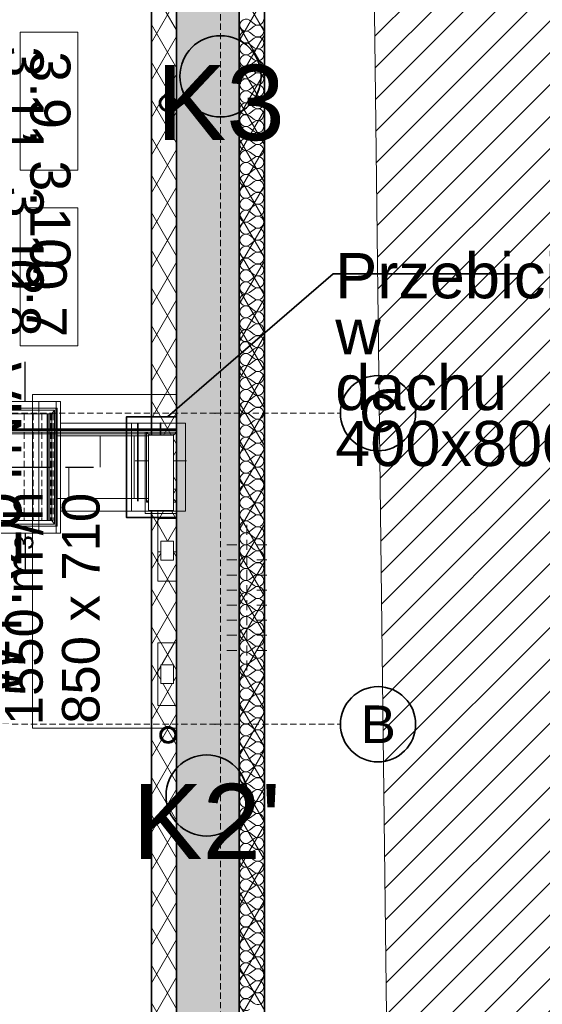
# Model space of a CAD drawing. Header units: millimetres. Extents: x -148444 to 51443, y -4810 to 453290.
# Tile 198 of 256: x 35176 to 39345, y 5744 to 13594. Entities that reach past the tile are written whole.
import ezdxf

# ---------------------------------------------------------------- set-up
doc = ezdxf.new("R2010")
doc.units = ezdxf.units.MM
doc.linetypes.add('DASHED', pattern=[0.75, 0.5, -0.25])
doc.linetypes.add('Wipeout_Contour', pattern=[1000, 0, -1000])
for name, color, linetype in [('#klimartzacja', 8, 'Continuous'), ('#ks', 8, 'Continuous'), ('#Przebicia', 8, 'Continuous'), ('- A - ocieplenie', 8, 'Continuous'), ('2D - Ogólne', 8, 'Continuous'), ('FLUID-W3', 8, 'Continuous'), ('FLUID-W3-150-ARRDU', 8, 'Continuous'), ('FLUID-W3-150-ARRGR', 8, 'Continuous'), ('FLUID-W3-INS', 8, 'Continuous'), ('Instalacje - Elektryczne', 1, 'Continuous'), ('Instalacje - Went_Klim', 8, 'Continuous'), ('IS_Text_Pion_Wodociag', 8, 'Continuous'), ('Konstrukcja - Dach', 8, 'Continuous'), ('Konstrukcja - Siatka mod', 8, 'Continuous'), ('Konstrukcja - Ściany zewnętrzne', 8, 'Continuous'), ('PIONY INST', 8, 'Continuous')]:
    doc.layers.add(name, color=color, linetype=linetype)
doc.styles.add('STYL_AUTOMATYCZNY_1', font='arial.ttf')
doc.styles.add('STYL_AUTOMATYCZNY_13', font='arial.ttf', dxfattribs={"width": 0.8})
pattern_1 = [(60, (-220940.28, 291884.62), (-129.90381, 75), []), (120, (-220940.28, 291884.62), (129.90381, 75), [])]

# ---------------------------------------------------------------- blocks, each defined once
blk = doc.blocks.new('*X6')
at = {"layer": '- A - ocieplenie', "linetype": 'Continuous', "lineweight": 13, "ltscale": 100}
for p, q in [((49898.5, 41023), (49936.6, 40994.4)), ((49898.5, 40946.8), (49936.6, 40975.4)), ((49898.5, 40927.7), (49936.6, 40899.2)), ((49898.5, 40851.5), (49936.6, 40880.1)), ((49898.5, 40832.5), (49936.6, 40803.9)), ((49898.5, 40756.3), (49936.6, 40784.9)), ((49898.5, 40737.3), (49936.6, 40708.7)), ((49898.5, 40661.1), (49936.6, 40689.6)), ((49898.5, 40642), (49936.6, 40613.4)), ((49898.5, 40565.8), (49936.6, 40594.4)), ((49898.5, 40546.8), (49936.6, 40518.2)), ((49898.5, 40470.6), (49936.6, 40499.2)), ((49898.5, 40451.5), (49936.6, 40423)), ((49898.5, 40375.4), (49936.6, 40403.9)), ((49898.5, 40356.3), (49936.6, 40327.7)), ((49898.5, 40280.1), (49936.6, 40308.7)), ((49898.5, 40261.1), (49936.6, 40232.5)), ((49898.5, 40184.9), (49936.6, 40213.4)), ((49898.5, 40165.8), (49936.6, 40137.3)), ((49898.5, 40089.6), (49936.6, 40118.2)), ((49898.5, 40070.6), (49936.6, 40042)), ((49898.5, 39994.4), (49936.6, 40023)), ((49898.5, 39975.4), (49936.6, 39946.8)), ((49898.5, 39899.2), (49936.6, 39927.7)), ((49898.5, 39880.1), (49936.6, 39851.5)), ((49898.5, 39803.9), (49936.6, 39832.5)), ((49898.5, 39784.9), (49936.6, 39756.3)), ((49898.5, 39708.7), (49936.6, 39737.3)), ((49898.5, 39689.6), (49936.6, 39661.1)), ((49898.5, 39613.4), (49936.6, 39642)), ((49898.5, 39594.4), (49936.6, 39565.8)), ((49898.5, 39518.2), (49936.6, 39546.8)), ((49898.5, 39499.2), (49936.6, 39470.6)), ((49898.5, 39423), (49936.6, 39451.5)), ((49898.5, 39403.9), (49936.6, 39375.4)), ((49898.5, 39327.7), (49936.6, 39356.3)), ((49898.5, 39308.7), (49936.6, 39280.1)), ((49898.5, 39232.5), (49936.6, 39261.1)), ((49898.5, 39213.4), (49936.6, 39184.9)), ((49898.5, 39137.3), (49936.6, 39165.8)), ((49898.5, 39118.2), (49936.6, 39089.6)), ((49898.5, 39042), (49936.6, 39070.6)), ((49898.5, 39023), (49936.6, 38994.4)), ((49898.5, 38946.8), (49936.6, 38975.4)), ((49898.5, 38927.7), (49936.6, 38899.2)), ((49898.5, 38851.5), (49936.6, 38880.1)), ((49898.5, 38832.5), (49936.6, 38803.9)), ((49898.5, 38756.3), (49936.6, 38784.9)), ((49898.5, 38737.3), (49936.6, 38708.7)), ((49898.5, 38661.1), (49936.6, 38689.6)), ((49898.5, 38642), (49936.6, 38613.4)), ((49898.5, 38565.8), (49936.6, 38594.4)), ((49898.5, 38546.8), (49936.6, 38518.2)), ((49898.5, 38470.6), (49936.6, 38499.2)), ((49898.5, 38451.5), (49936.6, 38423)), ((49898.5, 38375.4), (49936.6, 38403.9)), ((49898.5, 38356.3), (49936.6, 38327.7)), ((49898.5, 38280.1), (49936.6, 38308.7)), ((49898.5, 38261.1), (49936.6, 38232.5)), ((49898.5, 38184.9), (49936.6, 38213.4)), ((49898.5, 38165.8), (49936.6, 38137.3)), ((49898.5, 38089.6), (49936.6, 38118.2)), ((49898.5, 38070.6), (49936.6, 38042)), ((49898.5, 37994.4), (49936.6, 38023)), ((49898.5, 37975.4), (49936.6, 37946.8)), ((49898.5, 37899.2), (49936.6, 37927.7)), ((49898.5, 37880.1), (49936.6, 37851.5)), ((49898.5, 37803.9), (49936.6, 37832.5)), ((49898.5, 37784.9), (49936.6, 37756.3)), ((49898.5, 37708.7), (49936.6, 37737.3)), ((49898.5, 37689.6), (49936.6, 37661.1)), ((49898.5, 37613.4), (49936.6, 37642)), ((49898.5, 37594.4), (49936.6, 37565.8)), ((49898.5, 37518.2), (49936.6, 37546.8)), ((49898.5, 37499.2), (49936.6, 37470.6)), ((49898.5, 37423), (49936.6, 37451.5)), ((49898.5, 37403.9), (49936.6, 37375.4)), ((49898.5, 37327.7), (49936.6, 37356.3)), ((49898.5, 37308.7), (49936.6, 37280.1)), ((49898.5, 37232.5), (49936.6, 37261.1)), ((49898.5, 37213.4), (49936.6, 37184.9)), ((49898.5, 37137.3), (49936.6, 37165.8)), ((49898.5, 37118.2), (49936.6, 37089.6)), ((49898.5, 37042), (49936.6, 37070.6)), ((49898.5, 37023), (49936.6, 36994.4)), ((49898.5, 36946.8), (49936.6, 36975.4)), ((49898.5, 36927.7), (49936.6, 36899.2)), ((49898.5, 36851.5), (49936.6, 36880.1)), ((49898.5, 36832.5), (49936.6, 36803.9)), ((49898.5, 36756.3), (49936.6, 36784.9)), ((49898.5, 36737.3), (49936.6, 36708.7)), ((49898.5, 36661.1), (49936.6, 36689.6)), ((49898.5, 36642), (49936.6, 36613.4)), ((49898.5, 36565.8), (49936.6, 36594.4)), ((49898.5, 36546.8), (49936.6, 36518.2)), ((49898.5, 36470.6), (49936.6, 36499.2)), ((49898.5, 36451.5), (49936.6, 36423)), ((49898.5, 36375.4), (49936.6, 36403.9)), ((49898.5, 36356.3), (49936.6, 36327.7)), ((49898.5, 36280.1), (49936.6, 36308.7)), ((49898.5, 36261.1), (49936.6, 36232.5)), ((49898.5, 36184.9), (49936.6, 36213.4)), ((49898.5, 36165.8), (49936.6, 36137.3)), ((49898.5, 36089.6), (49936.6, 36118.2)), ((49898.5, 36070.6), (49936.6, 36042)), ((49898.5, 35994.4), (49936.6, 36023)), ((49898.5, 35975.4), (49936.6, 35946.8)), ((49898.5, 35899.2), (49936.6, 35927.7)), ((49898.5, 35880.1), (49936.6, 35851.5)), ((49898.5, 35803.9), (49936.6, 35832.5)), ((49898.5, 35784.9), (49936.6, 35756.3)), ((49898.5, 35708.7), (49936.6, 35737.3)), ((49898.5, 35689.6), (49936.6, 35661.1)), ((49898.5, 35613.4), (49936.6, 35642)), ((49898.5, 35594.4), (49936.6, 35565.8)), ((49898.5, 35518.2), (49936.6, 35546.8)), ((49898.5, 35499.2), (49936.6, 35470.6)), ((49898.5, 35423), (49936.6, 35451.5)), ((49898.5, 35403.9), (49936.6, 35375.4)), ((49898.5, 35327.7), (49936.6, 35356.3)), ((49898.5, 35308.7), (49936.6, 35280.1)), ((49898.5, 35232.5), (49936.6, 35261.1)), ((49898.5, 35213.4), (49936.6, 35184.9)), ((49898.5, 35137.3), (49936.6, 35165.8)), ((49898.5, 35118.2), (49936.6, 35089.6)), ((49898.5, 35042), (49936.6, 35070.6)), ((49898.5, 35023), (49936.6, 34994.4)), ((49898.5, 34946.8), (49936.6, 34975.4)), ((49898.5, 34927.7), (49936.6, 34899.2)), ((49898.5, 34851.5), (49936.6, 34880.1)), ((49898.5, 34832.5), (49936.6, 34803.9)), ((49898.5, 34756.3), (49936.6, 34784.9)), ((49898.5, 34737.3), (49936.6, 34708.7)), ((49898.5, 34661.1), (49936.6, 34689.6)), ((49898.5, 34642), (49936.6, 34613.4)), ((49898.5, 34565.8), (49936.6, 34594.4)), ((49898.5, 34546.8), (49936.6, 34518.2)), ((49898.5, 34470.6), (49936.6, 34499.2)), ((49898.5, 34451.5), (49936.6, 34423)), ((49898.5, 34375.4), (49936.6, 34403.9)), ((49898.5, 34356.3), (49936.6, 34327.7)), ((49898.5, 34280.1), (49936.6, 34308.7)), ((49898.5, 34261.1), (49936.6, 34232.5)), ((49898.5, 34184.9), (49936.6, 34213.4)), ((49898.5, 34165.8), (49936.6, 34137.3)), ((49898.5, 34089.6), (49936.6, 34118.2)), ((49898.5, 34070.6), (49936.6, 34042)), ((49898.5, 33994.4), (49936.6, 34023)), ((49898.5, 33975.4), (49936.6, 33946.8)), ((49898.5, 33899.2), (49936.6, 33927.7)), ((49898.5, 33880.1), (49936.6, 33851.5)), ((49898.5, 33803.9), (49936.6, 33832.5)), ((49898.5, 33784.9), (49936.6, 33756.3)), ((49898.5, 33708.7), (49936.6, 33737.3)), ((49898.5, 33689.6), (49936.6, 33661.1)), ((49898.5, 33613.4), (49936.6, 33642)), ((49898.5, 33594.4), (49936.6, 33565.8)), ((49898.5, 33518.2), (49936.6, 33546.8)), ((49898.5, 33499.2), (49936.6, 33470.6)), ((49898.5, 33423), (49936.6, 33451.5)), ((49898.5, 33403.9), (49936.6, 33375.4)), ((49898.5, 33327.7), (49936.6, 33356.3)), ((49898.5, 33308.7), (49936.6, 33280.1)), ((49898.5, 33232.5), (49936.6, 33261.1)), ((49898.5, 33213.4), (49936.6, 33184.9))]:
    blk.add_line(p, q, dxfattribs=at)
for centre, start, end in [((49869.9, 40984.9), 53.1301, 306.8699), ((49965.2, 41032.5), 233.1301, 0), ((49965.2, 40937.3), 0, 126.8699), ((49869.9, 40889.6), 53.1301, 306.8699), ((49965.2, 40937.3), 233.1301, 0), ((49869.9, 40794.4), 53.1301, 306.8699), ((49965.2, 40842), 0, 126.8699), ((49965.2, 40842), 233.1301, 0), ((49869.9, 40699.2), 53.1301, 306.8699), ((49965.2, 40746.8), 0, 126.8699), ((49965.2, 40746.8), 233.1301, 0), ((49965.2, 40651.5), 0, 126.8699), ((49869.9, 40603.9), 53.1301, 306.8699), ((49965.2, 40651.5), 233.1301, 0), ((49965.2, 40556.3), 0, 126.8699), ((49869.9, 40508.7), 53.1301, 306.8699), ((49965.2, 40556.3), 233.1301, 0), ((49965.2, 40461.1), 0, 126.8699), ((49869.9, 40413.4), 53.1301, 306.8699), ((49965.2, 40461.1), 233.1301, 0), ((49869.9, 40318.2), 53.1301, 306.8699), ((49965.2, 40365.8), 0, 126.8699), ((49965.2, 40365.8), 233.1301, 0), ((49869.9, 40223), 53.1301, 306.8699), ((49965.2, 40270.6), 0, 126.8699), ((49965.2, 40270.6), 233.1301, 0), ((49965.2, 40175.4), 0, 126.8699), ((49869.9, 40127.7), 53.1301, 306.8699), ((49965.2, 40175.4), 233.1301, 0), ((49965.2, 40080.1), 0, 126.8699), ((49869.9, 40032.5), 53.1301, 306.8699), ((49965.2, 40080.1), 233.1301, 0), ((49869.9, 39937.3), 53.1301, 306.8699), ((49965.2, 39984.9), 0, 126.8699), ((49965.2, 39984.9), 233.1301, 0), ((49869.9, 39842), 53.1301, 306.8699), ((49965.2, 39889.6), 0, 126.8699), ((49965.2, 39889.6), 233.1301, 0), ((49965.2, 39794.4), 0, 126.8699), ((49869.9, 39746.8), 53.1301, 306.8699), ((49965.2, 39794.4), 233.1301, 0), ((49965.2, 39699.2), 0, 126.8699), ((49869.9, 39651.5), 53.1301, 306.8699), ((49965.2, 39699.2), 233.1301, 0), ((49965.2, 39603.9), 0, 126.8699), ((49869.9, 39556.3), 53.1301, 306.8699), ((49965.2, 39603.9), 233.1301, 0), ((49869.9, 39461.1), 53.1301, 306.8699), ((49965.2, 39508.7), 0, 126.8699), ((49965.2, 39508.7), 233.1301, 0), ((49869.9, 39365.8), 53.1301, 306.8699), ((49965.2, 39413.4), 0, 126.8699), ((49965.2, 39413.4), 233.1301, 0), ((49965.2, 39318.2), 0, 126.8699), ((49869.9, 39270.6), 53.1301, 306.8699), ((49965.2, 39318.2), 233.1301, 0), ((49965.2, 39223), 0, 126.8699), ((49869.9, 39175.4), 53.1301, 306.8699), ((49965.2, 39223), 233.1301, 0), ((49965.2, 39127.7), 0, 126.8699), ((49869.9, 39080.1), 53.1301, 306.8699), ((49965.2, 39127.7), 233.1301, 0), ((49869.9, 38984.9), 53.1301, 306.8699), ((49965.2, 39032.5), 0, 126.8699), ((49965.2, 39032.5), 233.1301, 0), ((49869.9, 38889.6), 53.1301, 306.8699), ((49965.2, 38937.3), 0, 126.8699), ((49965.2, 38937.3), 233.1301, 0), ((49965.2, 38842), 0, 126.8699), ((49869.9, 38794.4), 53.1301, 306.8699), ((49965.2, 38842), 233.1301, 0), ((49965.2, 38746.8), 0, 126.8699), ((49869.9, 38699.2), 53.1301, 306.8699), ((49965.2, 38746.8), 233.1301, 0), ((49965.2, 38651.5), 0, 126.8699), ((49869.9, 38603.9), 53.1301, 306.8699), ((49965.2, 38651.5), 233.1301, 0), ((49869.9, 38508.7), 53.1301, 306.8699), ((49965.2, 38556.3), 0, 126.8699), ((49965.2, 38556.3), 233.1301, 0), ((49965.2, 38461.1), 0, 126.8699), ((49869.9, 38413.4), 53.1301, 306.8699), ((49965.2, 38461.1), 233.1301, 0), ((49965.2, 38365.8), 0, 126.8699), ((49869.9, 38318.2), 53.1301, 306.8699), ((49965.2, 38365.8), 233.1301, 0), ((49965.2, 38270.6), 0, 126.8699), ((49869.9, 38223), 53.1301, 306.8699), ((49965.2, 38270.6), 233.1301, 0), ((49869.9, 38127.7), 53.1301, 306.8699), ((49965.2, 38175.4), 0, 126.8699), ((49965.2, 38175.4), 233.1301, 0), ((49869.9, 38032.5), 53.1301, 306.8699), ((49965.2, 38080.1), 0, 126.8699), ((49965.2, 38080.1), 233.1301, 0), ((49965.2, 37984.9), 0, 126.8699), ((49869.9, 37937.3), 53.1301, 306.8699), ((49965.2, 37984.9), 233.1301, 0), ((49965.2, 37889.6), 0, 126.8699), ((49869.9, 37842), 53.1301, 306.8699), ((49965.2, 37889.6), 233.1301, 0), ((49965.2, 37794.4), 0, 126.8699), ((49869.9, 37746.8), 53.1301, 306.8699), ((49965.2, 37794.4), 233.1301, 0), ((49869.9, 37651.5), 53.1301, 306.8699), ((49965.2, 37699.2), 0, 126.8699), ((49965.2, 37699.2), 233.1301, 0), ((49869.9, 37556.3), 53.1301, 306.8699), ((49965.2, 37603.9), 0, 126.8699), ((49965.2, 37603.9), 233.1301, 0), ((49965.2, 37508.7), 0, 126.8699), ((49869.9, 37461.1), 53.1301, 306.8699), ((49965.2, 37508.7), 233.1301, 0), ((49965.2, 37413.4), 0, 126.8699), ((49869.9, 37365.8), 53.1301, 306.8699), ((49965.2, 37413.4), 233.1301, 0), ((49965.2, 37318.2), 0, 126.8699), ((49869.9, 37270.6), 53.1301, 306.8699), ((49965.2, 37318.2), 233.1301, 0), ((49869.9, 37175.4), 53.1301, 306.8699), ((49965.2, 37223), 0, 126.8699), ((49965.2, 37223), 233.1301, 0), ((49965.2, 37127.7), 0, 126.8699), ((49869.9, 37080.1), 53.1301, 306.8699), ((49965.2, 37127.7), 233.1301, 0), ((49965.2, 37032.5), 0, 126.8699), ((49869.9, 36984.9), 53.1301, 306.8699), ((49965.2, 37032.5), 233.1301, 0), ((49965.2, 36937.3), 0, 126.8699), ((49869.9, 36889.6), 53.1301, 306.8699), ((49965.2, 36937.3), 233.1301, 0), ((49869.9, 36794.4), 53.1301, 306.8699), ((49965.2, 36842), 0, 126.8699), ((49965.2, 36842), 233.1301, 0), ((49869.9, 36699.2), 53.1301, 306.8699), ((49965.2, 36746.8), 0, 126.8699), ((49965.2, 36746.8), 233.1301, 0), ((49965.2, 36651.5), 0, 126.8699), ((49869.9, 36603.9), 53.1301, 306.8699), ((49965.2, 36651.5), 233.1301, 0), ((49965.2, 36556.3), 0, 126.8699), ((49869.9, 36508.7), 53.1301, 306.8699), ((49965.2, 36556.3), 233.1301, 0), ((49965.2, 36461.1), 0, 126.8699), ((49869.9, 36413.4), 53.1301, 306.8699), ((49965.2, 36461.1), 233.1301, 0), ((49869.9, 36318.2), 53.1301, 306.8699), ((49965.2, 36365.8), 0, 126.8699), ((49965.2, 36365.8), 233.1301, 0), ((49869.9, 36223), 53.1301, 306.8699), ((49965.2, 36270.6), 0, 126.8699), ((49965.2, 36270.6), 233.1301, 0), ((49965.2, 36175.4), 0, 126.8699), ((49869.9, 36127.7), 53.1301, 306.8699), ((49965.2, 36175.4), 233.1301, 0), ((49965.2, 36080.1), 0, 126.8699), ((49869.9, 36032.5), 53.1301, 306.8699), ((49965.2, 36080.1), 233.1301, 0), ((49965.2, 35984.9), 0, 126.8699), ((49869.9, 35937.3), 53.1301, 306.8699), ((49965.2, 35984.9), 233.1301, 0), ((49869.9, 35842), 53.1301, 306.8699), ((49965.2, 35889.6), 0, 126.8699), ((49965.2, 35889.6), 233.1301, 0), ((49965.2, 35794.4), 0, 126.8699), ((49869.9, 35746.8), 53.1301, 306.8699), ((49965.2, 35794.4), 233.1301, 0), ((49965.2, 35699.2), 0, 126.8699), ((49869.9, 35651.5), 53.1301, 306.8699), ((49965.2, 35699.2), 233.1301, 0), ((49965.2, 35603.9), 0, 126.8699), ((49869.9, 35556.3), 53.1301, 306.8699), ((49965.2, 35603.9), 233.1301, 0), ((49869.9, 35461.1), 53.1301, 306.8699), ((49965.2, 35508.7), 0, 126.8699), ((49965.2, 35508.7), 233.1301, 0), ((49869.9, 35365.8), 53.1301, 306.8699), ((49965.2, 35413.4), 0, 126.8699), ((49965.2, 35413.4), 233.1301, 0), ((49965.2, 35318.2), 0, 126.8699), ((49869.9, 35270.6), 53.1301, 306.8699), ((49965.2, 35318.2), 233.1301, 0), ((49965.2, 35223), 0, 126.8699), ((49869.9, 35175.4), 53.1301, 306.8699), ((49965.2, 35223), 233.1301, 0), ((49965.2, 35127.7), 0, 126.8699), ((49869.9, 35080.1), 53.1301, 306.8699), ((49965.2, 35127.7), 233.1301, 0), ((49869.9, 34984.9), 53.1301, 306.8699), ((49965.2, 35032.5), 0, 126.8699), ((49965.2, 35032.5), 233.1301, 0), ((49869.9, 34889.6), 53.1301, 306.8699), ((49965.2, 34937.3), 0, 126.8699), ((49965.2, 34937.3), 233.1301, 0), ((49965.2, 34842), 0, 126.8699), ((49869.9, 34794.4), 53.1301, 306.8699), ((49965.2, 34842), 233.1301, 0), ((49965.2, 34746.8), 0, 126.8699), ((49869.9, 34699.2), 53.1301, 306.8699), ((49965.2, 34746.8), 233.1301, 0), ((49965.2, 34651.5), 0, 126.8699), ((49869.9, 34603.9), 53.1301, 306.8699), ((49965.2, 34651.5), 233.1301, 0), ((49869.9, 34508.7), 53.1301, 306.8699), ((49965.2, 34556.3), 0, 126.8699), ((49965.2, 34556.3), 233.1301, 0), ((49869.9, 34413.4), 53.1301, 306.8699), ((49965.2, 34461.1), 0, 126.8699), ((49965.2, 34461.1), 233.1301, 0), ((49965.2, 34365.8), 0, 126.8699), ((49869.9, 34318.2), 53.1301, 306.8699), ((49965.2, 34365.8), 233.1301, 0), ((49965.2, 34270.6), 0, 126.8699), ((49869.9, 34223), 53.1301, 306.8699), ((49965.2, 34270.6), 233.1301, 0), ((49869.9, 34127.7), 53.1301, 306.8699), ((49965.2, 34175.4), 0, 126.8699), ((49965.2, 34175.4), 233.1301, 0), ((49869.9, 34032.5), 53.1301, 306.8699), ((49965.2, 34080.1), 0, 126.8699), ((49965.2, 34080.1), 233.1301, 0), ((49965.2, 33984.9), 0, 126.8699), ((49869.9, 33937.3), 53.1301, 306.8699), ((49965.2, 33984.9), 233.1301, 0), ((49965.2, 33889.6), 0, 126.8699), ((49869.9, 33842), 53.1301, 306.8699), ((49965.2, 33889.6), 233.1301, 0), ((49965.2, 33794.4), 0, 126.8699), ((49869.9, 33746.8), 53.1301, 306.8699), ((49965.2, 33794.4), 233.1301, 0), ((49869.9, 33651.5), 53.1301, 306.8699), ((49965.2, 33699.2), 0, 126.8699), ((49965.2, 33699.2), 233.1301, 0), ((49869.9, 33556.3), 53.1301, 306.8699), ((49965.2, 33603.9), 0, 126.8699), ((49965.2, 33603.9), 233.1301, 0), ((49965.2, 33508.7), 0, 126.8699), ((49869.9, 33461.1), 53.1301, 306.8699), ((49965.2, 33508.7), 233.1301, 0), ((49965.2, 33413.4), 0, 126.8699), ((49869.9, 33365.8), 53.1301, 306.8699), ((49965.2, 33413.4), 233.1301, 0), ((49965.2, 33318.2), 0, 126.8699), ((49869.9, 33270.6), 53.1301, 306.8699), ((49965.2, 33318.2), 233.1301, 0), ((49869.9, 33175.4), 53.1301, 306.8699), ((49965.2, 33223), 0, 126.8699), ((49965.2, 33223), 233.1301, 0)]:
    blk.add_arc(centre, 47.6, start, end, dxfattribs=at)

msp = doc.modelspace()

# ---------------------------------------------------------------- hatches: boundary and pattern name
at = {"layer": '- A - ocieplenie', "linetype": 'Continuous', "lineweight": 13, "ltscale": 100}
h = msp.add_hatch(dxfattribs=at)
h.set_pattern_fill('Izolacja_miękka_0007_0007', color=8, style=0, pattern_type=2)
h.set_pattern_definition(pattern_1)
h.paths.add_polyline_path([(37128.3, 3276.9), (37128.3, 15856.9), (36928.3, 15856.9), (36928.3, 3276.9)])
at = {"layer": '- A - ocieplenie', "linetype": 'Continuous', "lineweight": 15}
h = msp.add_hatch(dxfattribs=at)
h.set_pattern_fill('Izolacja_miękka_0007', color=8, style=0, pattern_type=2)
h.set_pattern_definition([(60, (-220940.59, 291884.62), (-129.90381, 75), []), (120, (-220940.59, 291884.62), (129.90381, 75), [])])
h.paths.add_polyline_path([(36428, 3276.9), (36428, 15349.3), (36228, 15349.3), (36228, 3276.9)])
at = {"linetype": 'Continuous', "lineweight": 15}
h = msp.add_hatch(dxfattribs=at)
h.set_pattern_fill('Bloczki_ceramiczne_0007', color=8, style=0, pattern_type=2)
h.set_pattern_definition([(45, (-220940.59, 291884.62), (-127.27922, 127.27922), [])])
h.paths.add_polyline_path([(37946.8, 18761.9), (38137, 2773.6), (38277.9, 2576.5), (40899.9, 2570.5), (40899.9, 18745.6)])

# ---------------------------------------------------------------- linework, layer by layer
at = {"layer": '#klimartzacja', "color": 8, "linetype": 'Continuous', "lineweight": 20, "ltscale": 100}
for p, q in [((35179.8, 13494.5), (35179.8, 12394.5)), ((35179.8, 13494.5), (35639.8, 13494.5)), ((35639.8, 12394.5), (35639.8, 13494.5)), ((35179.8, 12394.5), (35639.8, 12394.5)), ((35179.8, 12094.5), (35179.8, 10994.5)), ((35179.8, 12094.5), (35639.8, 12094.5)), ((35639.8, 10994.5), (35639.8, 12094.5)), ((35179.8, 10994.5), (35639.8, 10994.5))]:
    msp.add_line(p, q, dxfattribs=at)
at = {"layer": '#ks', "color": 8, "linetype": 'Continuous', "lineweight": 35, "ltscale": 100}
for centre, radius in [((36356, 12929), 65), ((36356, 12929), 65), ((36356, 12929), 65), ((36356, 12929), 65), ((36356, 12929), 55), ((36356, 12929), 55), ((36356, 12929), 55), ((36356, 12929), 55), ((36360.7, 7892.1), 65), ((36360.7, 7892.1), 65), ((36360.7, 7892.1), 65), ((36360.7, 7892.1), 65), ((36360.7, 7892.1), 55), ((36360.7, 7892.1), 55), ((36360.7, 7892.1), 55), ((36360.7, 7892.1), 55)]:
    msp.add_circle(centre, radius, dxfattribs=at)
at = {"layer": '- A - ocieplenie', "color": 8, "linetype": 'Continuous', "lineweight": 35, "ltscale": 100, "flags": 128}
for points in [[(36928, 15856.9), (36928, 3076.9)], [(37128, 3276.9), (37128, 15856.9)], [(36228, 15349.3), (36228, 3276.9)], [(36428, 3276.9), (36428, 15349.3)]]:
    msp.add_lwpolyline(points, dxfattribs=at)
at = {"layer": '- A - ocieplenie', "color": 8, "linetype": 'Continuous', "lineweight": 13, "ltscale": 100, "flags": 128}
for points in [[(36928.3, 15856.9), (36928.3, 3076.9)], [(37128.3, 3276.9), (37128.3, 15856.9)], [(36228.3, 15349.3), (36228.3, 3276.9)]]:
    msp.add_lwpolyline(points, dxfattribs=at)
at = {"color": 8, "linetype": 'Continuous', "lineweight": 35, "ltscale": 100}
for p, q in [((37676.7, 11568.2), (36355.9, 10426.7)), ((37676.7, 11568.2), (39177, 11568.2)), ((36118.3, 10376.7), (36118.3, 9756.7))]:
    msp.add_line(p, q, dxfattribs=at)
at = {"color": 8, "linetype": 'Continuous', "lineweight": 13, "ltscale": 100, "flags": 128}
msp.add_lwpolyline([(37946.8, 18761.9), (38137, 2773.6), (38277.9, 2576.5), (40899.9, 2570.5), (40899.9, 18745.6)], close=True, dxfattribs=at)
at = {"layer": '2D - Ogólne', "color": 8, "linetype": 'Continuous', "lineweight": 13, "ltscale": 100, "flags": 128}
msp.add_lwpolyline([(36428.3, 7946.9), (36428.3, 10606.9), (35278.3, 10606.9), (35278.3, 7946.9)], close=True, dxfattribs=at)
at = {"layer": 'FLUID-W3', "color": 8, "linetype": 'Continuous', "lineweight": 0, "ltscale": 100}
for p, q in [((34823.8, 10451.4), (35327.9, 10451.4)), ((34898.1, 10496.4), (35463.7, 10496.4)), ((35396.5, 10451.4), (35327.9, 10451.4)), ((35396.5, 10451.4), (35396.5, 9601.4)), ((35396.6, 10451.4), (35417.8, 10451.4)), ((35403.6, 10451.4), (35403.6, 9601.4)), ((35417.8, 10451.4), (35431.9, 10451.4)), ((35453.1, 10481.4), (35431.9, 10451.4)), ((35431.9, 9601.4), (35431.9, 10451.4)), ((35463.7, 10496.4), (35474.3, 10496.4)), ((35463.7, 10496.4), (35463.7, 9556.4)), ((35474.3, 10496.4), (35474.3, 9556.4)), ((36188.3, 10306.4), (36218.3, 10276.4)), ((36428.3, 10306.4), (36398.3, 10276.4)), ((36068.3, 10276.4), (35474.3, 10276.4)), ((36088.3, 10276.4), (36068.3, 10276.4)), ((36118.3, 10276.4), (36088.3, 10276.4)), ((36118.3, 10276.4), (36298.3, 10276.4)), ((36398.3, 10276.4), (36298.3, 10276.4)), ((35474.3, 9776.4), (36068.3, 9776.4)), ((36088.3, 9776.4), (36068.3, 9776.4)), ((36118.3, 9776.4), (36088.3, 9776.4)), ((36218.3, 9776.4), (36188.3, 9746.4)), ((34823.8, 9601.4), (35327.9, 9601.4)), ((35396.5, 9601.4), (35327.9, 9601.4)), ((35417.8, 9601.4), (35396.6, 9601.4)), ((35431.9, 9601.4), (35417.8, 9601.4)), ((35431.9, 9601.4), (35453.1, 9571.4)), ((35463.7, 9556.4), (34898.1, 9556.4)), ((35474.3, 9556.4), (35463.7, 9556.4))]:
    msp.add_line(p, q, dxfattribs=at)
at = {"layer": 'FLUID-W3', "color": 8, "linetype": 'Continuous', "lineweight": 18, "ltscale": 100}
for p, q in [((34908.7, 10481.4), (35453.1, 10481.4)), ((35396.5, 10451.4), (34929.9, 10451.4)), ((35396.5, 10451.4), (35396.6, 10451.4)), ((35396.6, 10451.4), (35396.5, 10451.4)), ((35403.6, 10451.4), (35396.6, 10451.4)), ((35431.9, 10451.4), (35403.6, 10451.4)), ((35417.8, 9601.4), (35417.8, 10451.4)), ((35417.8, 10451.4), (35417.8, 9601.4)), ((35431.9, 9601.4), (35431.9, 10451.4)), ((35453.1, 10481.4), (35453.1, 9571.4)), ((36188.3, 10306.4), (36188.3, 10276.4)), ((36428.3, 10306.4), (36188.3, 10306.4)), ((36188.3, 10306.4), (36428.3, 10306.4)), ((36188.3, 9746.4), (36188.3, 10306.4)), ((35818.3, 10026.4), (35818.3, 10276.4)), ((36088.3, 10276.4), (36088.3, 9776.4)), ((36088.3, 10276.4), (36088.3, 9776.4)), ((35568.3, 10026.4), (35568.3, 9776.4)), ((36188.3, 9776.4), (36188.3, 9746.4)), ((34929.9, 9601.4), (35396.5, 9601.4)), ((35396.6, 9601.4), (35396.5, 9601.4)), ((35396.5, 9601.4), (35396.6, 9601.4)), ((35396.6, 9601.4), (35403.6, 9601.4)), ((35403.6, 9601.4), (35431.9, 9601.4)), ((35453.1, 9571.4), (34908.7, 9571.4))]:
    msp.add_line(p, q, dxfattribs=at)
at = {"layer": 'FLUID-W3', "color": 8, "linetype": 'DASHED', "lineweight": 18, "ltscale": 100}
for p, q in [((35212.7, 10451.4), (35212.7, 9601.4)), ((35283.4, 10451.4), (35283.4, 9601.4)), ((35354.1, 10451.4), (35354.1, 9601.4)), ((35424.8, 10451.4), (35424.8, 9601.4)), ((35431.9, 10451.4), (35442.5, 10451.4)), ((35442.5, 10451.4), (35442.5, 9601.4)), ((35442.5, 9601.4), (35431.9, 9601.4))]:
    msp.add_line(p, q, dxfattribs=at)
at = {"layer": 'FLUID-W3-150-ARRDU', "color": 8, "linetype": 'Continuous', "lineweight": 25, "ltscale": 100, "flags": 128}
for points in [[(34868.3, 10026.4), (35183.3, 10026.4)], [(35118.3, 10026.4), (35433.3, 10026.4)]]:
    msp.add_lwpolyline(points, dxfattribs=at)
at = {"layer": 'FLUID-W3-150-ARRGR', "color": 8, "linetype": 'Continuous', "lineweight": 25, "ltscale": 100, "flags": 128}
for points in [[(35219.8, 10551.4), (35219.8, 10866.4)], [(35541.5, 10026.4), (35764.3, 10026.4)], [(35219.8, 9501.4), (35219.8, 9186.4)]]:
    msp.add_lwpolyline(points, dxfattribs=at)
at = {"layer": 'FLUID-W3-INS', "color": 8, "linetype": 'Continuous', "lineweight": 13, "ltscale": 100}
for p, q in [((34773.8, 10551.4), (35327.9, 10551.4)), ((35467.3, 10551.4), (35327.9, 10551.4)), ((35327.9, 10551.4), (35327.9, 9501.4)), ((35467.3, 10551.4), (35467.3, 10551.4)), ((35467.3, 10551.4), (35502.6, 10551.4)), ((35467.3, 9501.4), (35467.3, 10551.4)), ((35467.3, 9501.4), (35467.3, 10551.4)), ((35502.6, 9501.4), (35502.6, 10551.4)), ((35502.6, 10376.4), (36068.3, 10376.4)), ((36068.3, 10376.4), (36298.3, 10376.4)), ((36068.3, 9676.4), (36068.3, 10376.4)), ((36068.3, 10376.4), (36068.3, 9676.4)), ((36498.3, 10376.4), (36298.3, 10376.4)), ((36498.3, 10376.4), (36498.3, 9676.4)), ((36068.3, 9676.4), (35502.6, 9676.4)), ((35327.9, 9501.4), (34773.8, 9501.4)), ((35467.3, 9501.4), (35327.9, 9501.4)), ((35467.3, 9501.4), (35467.3, 9501.4)), ((35502.6, 9501.4), (35467.3, 9501.4))]:
    msp.add_line(p, q, dxfattribs=at)
at = {"layer": 'Instalacje - Went_Klim', "color": 8, "linetype": 'Continuous', "lineweight": 13, "ltscale": 100}
for p, q in [((36303.1, 10156.9), (36303.1, 10381.9)), ((36223.1, 10076.9), (36098.1, 10076.9)), ((36383.1, 10076.9), (36508.1, 10076.9)), ((36988.3, 9486.9), (36988.3, 9566.9)), ((36988.3, 9366.9), (36988.3, 9446.9)), ((36908.3, 9406.9), (36828.3, 9406.9)), ((37068.3, 9406.9), (37148.3, 9406.9)), ((36908.3, 9286.9), (36828.3, 9286.9)), ((36988.3, 9246.9), (36988.3, 9326.9)), ((36988.3, 9326.9), (36988.3, 9246.9)), ((37068.3, 9286.9), (37148.3, 9286.9)), ((36988.3, 9126.9), (36988.3, 9206.9)), ((36988.3, 9206.9), (36988.3, 9126.9)), ((36908.3, 9166.9), (36828.3, 9166.9)), ((37068.3, 9166.9), (37148.3, 9166.9)), ((36908.3, 9046.9), (36828.3, 9046.9)), ((36988.3, 9006.9), (36988.3, 9086.9)), ((36988.3, 9086.9), (36988.3, 9006.9)), ((37068.3, 9046.9), (37148.3, 9046.9)), ((36988.3, 8966.9), (36988.3, 8886.9)), ((36988.3, 8886.3), (36988.3, 8966.3)), ((36908.3, 8926.9), (36828.3, 8926.9)), ((37068.3, 8926.9), (37148.3, 8926.9)), ((36908.3, 8806.3), (36828.3, 8806.3)), ((36988.3, 8846.9), (36988.3, 8766.9)), ((36988.3, 8766.3), (36988.3, 8846.3)), ((37068.3, 8806.3), (37148.3, 8806.3)), ((36988.3, 8726.3), (36988.3, 8646.3)), ((36988.3, 8646.3), (36988.3, 8726.3)), ((36908.3, 8686.3), (36828.3, 8686.3)), ((37068.3, 8686.3), (37148.3, 8686.3)), ((36908.3, 8566.3), (36828.3, 8566.3)), ((36988.3, 8606.3), (36988.3, 8526.3)), ((37068.3, 8566.3), (37148.3, 8566.3)), ((36988.3, 8486.3), (36988.3, 8406.3))]:
    msp.add_line(p, q, dxfattribs=at)
at = {"layer": 'IS_Text_Pion_Wodociag', "color": 8, "linetype": 'Continuous', "lineweight": 35, "ltscale": 100}
for centre in [(36778.3, 13142.6), (36668.2, 7409), (36668.2, 7409), (36668.2, 7409), (36668.2, 7409)]:
    msp.add_circle(centre, 324, dxfattribs=at)
at = {"layer": 'Konstrukcja - Dach', "color": 8, "linetype": 'Continuous', "lineweight": 13, "ltscale": 100, "flags": 128}
for points in [[(36428, 15549.3), (36428, 10306.9)], [(36428, 15549.3), (36428, 10306.9)], [(36428.3, 15549.3), (36428.3, 10306.9)], [(36428.3, 15549.3), (36428.3, 10306.9)], [(23972.5, 10320.5), (36428, 10320.5)], [(23972.5, 10306.9), (36428, 10306.9)], [(23972.8, 10320.5), (36428.3, 10320.5)], [(23972.8, 10306.9), (36428.3, 10306.9)], [(23980.1, 10332.7), (36428, 10332.7)], [(23980.1, 10318.2), (36428, 10318.2)], [(23980.5, 10329.5), (36428.3, 10329.5)], [(23980.5, 10318.2), (36428.3, 10318.2)], [(36428, 10306.9), (27788, 10306.9)], [(36428, 10306.9), (27788, 10306.9)], [(36428, 10293.3), (27788, 10293.3)], [(36428, 10293.3), (27788, 10293.3)], [(36428.3, 10306.9), (27788.3, 10306.9)], [(36428.3, 10306.9), (27788.3, 10306.9)], [(36428.3, 10293.3), (27788.3, 10293.3)], [(36428.3, 10293.3), (27788.3, 10293.3)], [(36428, 10318.2), (36428, 10332.7)], [(36428, 10306.9), (36428, 10320.5)], [(36428, 10306.9), (36428, 10293.3)], [(36428, 10306.9), (36428, 10293.3)], [(36428.3, 10318.2), (36428.3, 10329.5)], [(36428.3, 10306.9), (36428.3, 10320.5)], [(36428.3, 10306.9), (36428.3, 10293.3)], [(36428.3, 10306.9), (36428.3, 10293.3)]]:
    msp.add_lwpolyline(points, dxfattribs=at)
at = {"layer": 'Konstrukcja - Siatka mod', "color": 8, "linetype": 'DASHED', "lineweight": 13, "ltscale": 100}
for p, q in [((36778, 18662.8), (36778, 1698)), ((7290.5, 10456.9), (36735, 10456.9)), ((36735, 10456.9), (37735, 10456.9)), ((7290.5, 7976.9), (36735, 7976.9)), ((36735, 7976.9), (37735, 7976.9))]:
    msp.add_line(p, q, dxfattribs=at)
at = {"layer": 'Konstrukcja - Siatka mod', "color": 8, "linetype": 'Continuous', "lineweight": 35, "ltscale": 100}
for centre in [(38035, 10456.9), (38035, 7976.9)]:
    msp.add_circle(centre, 300, dxfattribs=at)
at = {"layer": 'Konstrukcja - Siatka mod', "color": 8, "linetype": 'DASHED', "lineweight": 13, "ltscale": 100}
for p in [(36735, 10456.9), (36735, 10456.9), (36735, 7976.9), (36735, 7976.9)]:
    msp.add_point(p, dxfattribs=at)
at = {"layer": 'Konstrukcja - Ściany zewnętrzne', "color": 8, "linetype": 'Continuous', "lineweight": 35, "ltscale": 100, "flags": 128}
msp.add_lwpolyline([(36928, 2776.9), (36928, 15856.9)], dxfattribs=at)
at = {"layer": 'Konstrukcja - Ściany zewnętrzne', "color": 8, "linetype": 'Continuous', "lineweight": 13, "ltscale": 100, "flags": 128}
msp.add_lwpolyline([(36928.3, 2776.9), (36928.3, 15706.9)], dxfattribs=at)

# ---------------------------------------------------------------- block references
at = {"color": 8, "linetype": 'Continuous', "lineweight": 20, "ltscale": 100}
msp.add_blockref('*X6', (-12889.6, -27433.6), dxfattribs=at)

# ---------------------------------------------------------------- texts
at = {"layer": '#klimartzacja', "color": 8, "linetype": 'Continuous', "lineweight": 35, "char_height": 320, "attachment_point": 7, "rotation": 270, "style": 'STYL_AUTOMATYCZNY_1'}
for s, insert in [('\\A1;{\\pql;\\fArial|b0|i0|c238|p0;\\W1.000000;3.11, 3.12}', (34987.9, 13383.3)), ('\\A1;{\\pql;\\fArial|b0|i0|c238|p0;\\W1.000000;3.9, 3.10 }', (35201.6, 13343.8)), ('\\A1;{\\pql;\\fArial|b0|i0|c238|p0;\\W1.000000;0.8}', (35018.8, 11688.8)), ('\\A1;{\\pql;\\fArial|b0|i0|c238|p0;\\W1.000000;0.7}', (35227.1, 11684.1))]:
    msp.add_mtext(s, dxfattribs=dict(at, insert=insert))
at = {"layer": '#Przebicia', "color": 8, "linetype": 'Continuous', "lineweight": 35, "insert": (37693.8, 11733.2), "char_height": 360, "width": 1699.909, "attachment_point": 1, "line_spacing_factor": 0.742899, "style": 'STYL_AUTOMATYCZNY_1'}
msp.add_mtext('\\A1;{\\pql;\\fArial|b0|i0|c238|p0;\\W1.000000;Przebicie \\P\\pql;\\fArial|b0|i0|c238|p0;\\W1.000000;w dachu \\fArial|b0|i0|c238|p0;\\W1.000000;400x800mm\\P\\pql;\\fArial|b0|i0|c238|p0;\\W1.000000; }', dxfattribs=at)
at = {"color": 8, "linetype": 'Continuous', "lineweight": 35, "insert": (34788.5, 8204.1), "char_height": 400, "attachment_point": 1, "rotation": 90, "style": 'STYL_AUTOMATYCZNY_13'}
msp.add_mtext('\\A1;{\\pql;\\fArial|b0|i0|c238|p0;\\W0.800000;WYRZUTNIA}', dxfattribs=at)
at = {"layer": 'FLUID-W3-150-ARRGR', "color": 8, "linetype": 'Continuous', "lineweight": 35, "insert": (35439, 8901.4), "char_height": 300, "attachment_point": 5, "rotation": 90, "line_spacing_factor": 0.907426, "style": 'STYL_AUTOMATYCZNY_1'}
msp.add_mtext('\\A1;{\\pqc;\\fArial|b0|i0|c238|p0;\\W1.000000;1550 m\\fArial|b0|i0|c238|p0;\\H0.500000x;\\W1.000000;3\\fArial|b0|i0|c238|p0;\\H2.000000x;\\W1.000000;/h\\P\\pqc;\\fArial|b0|i0|c238|p0;\\W1.000000;850 x 710}', dxfattribs=at)
at = {"layer": 'IS_Text_Pion_Wodociag', "color": 8, "linetype": 'Continuous', "lineweight": 35, "char_height": 600, "attachment_point": 8, "style": 'STYL_AUTOMATYCZNY_1'}
for s, insert in [('\\A1;{\\pqc;\\fArial|b0|i0|c238|p0;\\W1.000000;K3}', (36778.3, 12625.2)), ("\\A1;{\\pqc;\\fArial|b0|i0|c238|p0;\\W1.000000;K2'}", (36668.2, 6902.1)), ("\\A1;{\\pqc;\\fArial|b0|i0|c238|p0;\\W1.000000;K2'}", (36668.2, 6902.1)), ("\\A1;{\\pqc;\\fArial|b0|i0|c238|p0;\\W1.000000;K2'}", (36668.2, 6902.1)), ("\\A1;{\\pqc;\\fArial|b0|i0|c238|p0;\\W1.000000;K2'}", (36668.2, 6902.1))]:
    msp.add_mtext(s, dxfattribs=dict(at, insert=insert))
at = {"layer": 'Konstrukcja - Siatka mod', "color": 8, "linetype": 'Continuous', "lineweight": 13, "char_height": 300, "attachment_point": 1, "style": 'STYL_AUTOMATYCZNY_1'}
for s, insert in [('\\A1;{\\pql;\\pt0;\\fArial|b0|i0|c238|p0;\\W1.000000;C}', (37886.5, 10606.9)), ('\\A1;{\\pql;\\pt0;\\fArial|b0|i0|c238|p0;\\W1.000000;B}', (37897.8, 8126.9))]:
    msp.add_mtext(s, dxfattribs=dict(at, insert=insert))

# ---------------------------------------------------------------- next in the draw order: wipeouts: each hides what was drawn before it
at = {"color": 8, "linetype": 'Wipeout_Contour', "lineweight": 0, "ltscale": 246464.045229}
msp.add_wipeout([(36278.3, 9851.9), (36278.3, 9351.9), (36428.3, 9351.9), (36428.3, 9851.9)], dxfattribs=at).dxf.layer = 'Instalacje - Elektryczne'
at = {"color": 8, "linetype": 'Wipeout_Contour', "lineweight": 0, "ltscale": 243550.155273}
msp.add_wipeout([(36278.3, 8626.9), (36278.3, 8126.9), (36428.3, 8126.9), (36428.3, 8626.9)], dxfattribs=at).dxf.layer = 'Instalacje - Elektryczne'

# ---------------------------------------------------------------- next in the draw order: hatches: boundary and pattern name
at = {"layer": '- A - ocieplenie', "linetype": 'Continuous', "lineweight": 13, "ltscale": 100}
h = msp.add_hatch(dxfattribs=at)
h.set_pattern_fill('Izolacja_miękka_0007_0007', color=8, style=0, pattern_type=2)
h.set_pattern_definition(pattern_1)
h.paths.add_polyline_path([(36428.3, 3276.9), (36428.3, 15349.3), (36228.3, 15349.3), (36228.3, 3276.9)])
at = {"layer": 'Konstrukcja - Ściany zewnętrzne', "linetype": 'Continuous', "lineweight": 13}
msp.add_hatch(color=8, dxfattribs=at).paths.add_polyline_path([(36928, 3076.9), (36928, 15856.9), (36428, 15856.9), (36428, 3076.9)])

# ---------------------------------------------------------------- next in the draw order: linework, layer by layer
at = {"layer": '- A - ocieplenie', "color": 8, "linetype": 'Continuous', "lineweight": 13, "ltscale": 100, "flags": 128}
msp.add_lwpolyline([(36428.3, 3276.9), (36428.3, 15349.3)], dxfattribs=at)
at = {"color": 8, "linetype": 'Continuous', "lineweight": 35, "ltscale": 100}
msp.add_line((36428.3, 10426.7), (36428.3, 9626.7), dxfattribs=at)
at = {"color": 8, "linetype": 'Continuous', "lineweight": 35, "ltscale": 100, "flags": 128}
msp.add_lwpolyline([(36428.3, 9626.7), (36028.3, 9626.7), (36028.3, 10426.7), (36428.3, 10426.7)], close=True, dxfattribs=at)
at = {"layer": 'FLUID-W3', "color": 8, "linetype": 'Continuous', "lineweight": 18, "ltscale": 100}
for p, q in [((36428.3, 9746.4), (36428.3, 10306.4)), ((36428.3, 10306.4), (36428.3, 9746.4)), ((36188.3, 9746.4), (36428.3, 9746.4)), ((36428.3, 9746.4), (36188.3, 9746.4))]:
    msp.add_line(p, q, dxfattribs=at)
at = {"layer": 'FLUID-W3', "color": 8, "linetype": 'Continuous', "lineweight": 0, "ltscale": 100}
for p, q in [((36398.3, 10276.4), (36398.3, 9776.4)), ((36118.3, 9776.4), (36298.3, 9776.4)), ((36398.3, 9776.4), (36298.3, 9776.4)), ((36428.3, 9746.4), (36398.3, 9776.4))]:
    msp.add_line(p, q, dxfattribs=at)
at = {"layer": 'FLUID-W3-INS', "color": 8, "linetype": 'Continuous', "lineweight": 13, "ltscale": 100}
for p, q in [((36298.3, 10376.4), (36298.3, 9676.4)), ((36298.3, 9676.4), (36068.3, 9676.4)), ((36498.3, 9676.4), (36298.3, 9676.4))]:
    msp.add_line(p, q, dxfattribs=at)
at = {"layer": 'Instalacje - Elektryczne', "color": 8, "linetype": 'Wipeout_Contour', "lineweight": 13, "ltscale": 100}
for p, q in [((36278.3, 9851.9), (36278.3, 9351.9)), ((36428.3, 9851.9), (36278.3, 9851.9)), ((36428.3, 9351.9), (36428.3, 9851.9)), ((36278.3, 9351.9), (36428.3, 9351.9)), ((36278.3, 8626.9), (36278.3, 8126.9)), ((36428.3, 8626.9), (36278.3, 8626.9)), ((36428.3, 8126.9), (36428.3, 8626.9)), ((36278.3, 8126.9), (36428.3, 8126.9))]:
    msp.add_line(p, q, dxfattribs=at)
at = {"layer": 'Instalacje - Elektryczne', "color": 8, "linetype": 'Continuous', "lineweight": 13, "ltscale": 100, "flags": 128}
for points in [[(36278.3, 9851.9), (36278.3, 9351.9), (36428.3, 9351.9), (36428.3, 9851.9)], [(36278.3, 8626.9), (36278.3, 8126.9), (36428.3, 8126.9), (36428.3, 8626.9)]]:
    msp.add_lwpolyline(points, close=True, dxfattribs=at)
at = {"layer": 'Instalacje - Went_Klim', "color": 8, "linetype": 'Continuous', "lineweight": 13, "ltscale": 100}
msp.add_line((36303.1, 9996.9), (36303.1, 9771.9), dxfattribs=at)
at = {"layer": 'Konstrukcja - Dach', "color": 8, "linetype": 'Continuous', "lineweight": 13, "ltscale": 100, "flags": 128}
for points in [[(36428, 10318.2), (36428, 3076.9)], [(36428, 10306.9), (36428, 3076.9)], [(36428.3, 10318.2), (36428.3, 3076.9)], [(36428.3, 10306.9), (36428.3, 3076.9)]]:
    msp.add_lwpolyline(points, dxfattribs=at)
at = {"layer": 'Konstrukcja - Ściany zewnętrzne', "color": 8, "linetype": 'Continuous', "lineweight": 35, "ltscale": 100, "flags": 128}
msp.add_lwpolyline([(36428, 15856.9), (36428, 3076.9)], dxfattribs=at)
at = {"layer": 'Konstrukcja - Ściany zewnętrzne', "color": 8, "linetype": 'Continuous', "lineweight": 13, "ltscale": 100, "flags": 128}
msp.add_lwpolyline([(36428.3, 15706.9), (36428.3, 3076.9)], dxfattribs=at)

# ---------------------------------------------------------------- next in the draw order: wipeouts: each hides what was drawn before it
at = {"color": 8, "linetype": 'Wipeout_Contour', "lineweight": 0, "ltscale": 247220.227365}
msp.add_wipeout([(36402.8, 10281.9), (36202.8, 10281.9), (36202.8, 9681.9), (36402.8, 9681.9)], dxfattribs=at).dxf.layer = 'PIONY INST'
at = {"color": 8, "linetype": 'Wipeout_Contour', "lineweight": 0, "ltscale": 245882.442709}
msp.add_wipeout([(36303, 9435.5), (36303, 9285.5), (36403, 9285.5), (36403, 9435.5)], dxfattribs=at).dxf.layer = 'PIONY INST'
at = {"color": 8, "linetype": 'Wipeout_Contour', "lineweight": 0, "ltscale": 243547.9012}
msp.add_wipeout([(36303, 8451.9), (36303, 8301.9), (36403, 8301.9), (36403, 8451.9)], dxfattribs=at).dxf.layer = 'PIONY INST'

# ---------------------------------------------------------------- next in the draw order: linework, layer by layer
at = {"layer": 'Instalacje - Elektryczne', "linetype": 'Continuous', "lineweight": 20, "ltscale": 100, "flags": 128}
for points in [[(36278, 9616.9), (36278, 9116.9), (36428, 9116.9), (36428, 9616.9)], [(36278, 8626.9), (36278, 8126.9), (36428, 8126.9), (36428, 8626.9)]]:
    msp.add_lwpolyline(points, close=True, dxfattribs=at)
at = {"layer": 'PIONY INST', "color": 8, "linetype": 'Continuous', "lineweight": 20, "ltscale": 100, "flags": 128}
for points in [[(36177.8, 10306.9), (36177.8, 9656.9), (36427.8, 9656.9), (36427.8, 10306.9)], [(36202.8, 10281.9), (36402.8, 10281.9), (36402.8, 9681.9), (36202.8, 9681.9)], [(36303, 9435.5), (36303, 9285.5), (36403, 9285.5), (36403, 9435.5)], [(36303, 8451.9), (36303, 8301.9), (36403, 8301.9), (36403, 8451.9)]]:
    msp.add_lwpolyline(points, close=True, dxfattribs=at)

doc.saveas('drawing.dxf')
